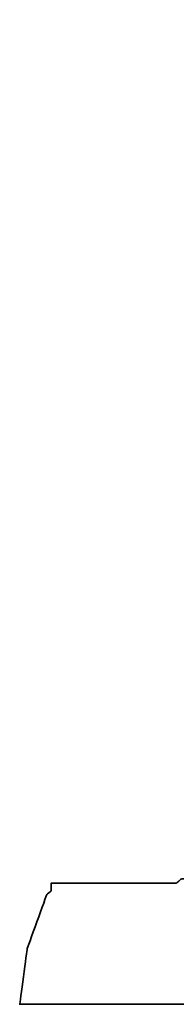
# Model space of a CAD drawing. Header units: millimetres. Extents: x -115 to 753, y -125 to 121.
# Tile 80 of 96: x 479.35 to 479.515, y 4.475 to 5.518. Entities that reach past the tile are written whole.
import ezdxf

# ---------------------------------------------------------------- set-up
doc = ezdxf.new("R2010")
doc.units = ezdxf.units.MM
doc.layers.add('DIM', color=4, linetype='Continuous')
doc.layers.add('layer 1', color=7, linetype='Continuous')

# ---------------------------------------------------------------- blocks, each defined once
blk = doc.blocks.new('TBI MOTION logo(完整正式版)')
at = {"layer": 'layer 1', "color": 22, "lineweight": 35}
blk.add_open_spline([(-40.59125, -7.943749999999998), (-40.59125, -7.943749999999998), (-40.97375, -7.943749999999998), (-40.97375, -7.943749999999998), (-40.97375, -7.943749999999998), (-40.97375, -7.943749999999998), (-41.38125, -7.943749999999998), (-41.38125, -7.943749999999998), (-41.38125, -7.943749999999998), (-41.38125, -7.943749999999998), (-41.54874999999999, -7.943749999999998), (-41.54874999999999, -7.943749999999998), (-41.54874999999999, -7.943749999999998), (-41.54874999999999, -7.943749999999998), (-41.59875, -7.943749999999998), (-41.59875, -7.943749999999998), (-41.59875, -7.943749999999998), (-41.59875, -7.943749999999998), (-41.88374999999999, -7.943749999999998), (-41.88374999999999, -7.943749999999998), (-41.88374999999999, -7.943749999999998), (-41.88374999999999, -7.943749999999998), (-41.90875, -7.91875), (-41.90875, -7.91875), (-41.90875, -7.91875), (-41.90875, -7.91875), (-42.19875, -7.871249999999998), (-42.19875, -7.871249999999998), (-42.19875, -7.871249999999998), (-42.19875, -7.871249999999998), (-42.43875, -7.82375), (-42.43875, -7.82375), (-42.43875, -7.82375), (-42.43875, -7.82375), (-42.45875, -7.82375), (-42.45875, -7.82375), (-42.45875, -7.82375), (-42.45875, -7.82375), (-42.48624999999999, -7.82375), (-42.48624999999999, -7.82375), (-42.48624999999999, -7.82375), (-42.48624999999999, -7.82375), (-42.67625, -7.723749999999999), (-42.67625, -7.723749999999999), (-42.67625, -7.723749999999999), (-42.67625, -7.723749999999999), (-42.70125, -7.70375), (-42.70125, -7.70375), (-42.70125, -7.70375), (-42.70125, -7.70375), (-42.72375, -7.678749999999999), (-42.72375, -7.678749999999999), (-42.72375, -7.678749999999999), (-42.72375, -7.678749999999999), (-42.86875, -7.488749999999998), (-42.86875, -7.488749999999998), (-42.86875, -7.488749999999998), (-42.86875, -7.488749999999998), (-42.89374999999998, -7.438749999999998), (-42.89374999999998, -7.438749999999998), (-42.89374999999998, -7.438749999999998), (-42.89374999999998, -7.438749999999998), (-42.91875, -7.388749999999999), (-42.91875, -7.388749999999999), (-42.91875, -7.388749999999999), (-42.91875, -7.388749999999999), (-42.93874999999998, -7.12875), (-42.93874999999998, -7.12875), (-42.93874999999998, -7.12875), (-42.93874999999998, -7.12875), (-42.96375, -7.103749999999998), (-42.96375, -7.103749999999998), (-42.96375, -7.103749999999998), (-42.96375, -7.103749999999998), (-42.96375, -7.053749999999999), (-42.96375, -7.053749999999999), (-42.96375, -7.053749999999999), (-42.96375, -7.053749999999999), (-42.96375, -7.00875), (-42.96375, -7.00875), (-42.96375, -7.00875), (-42.96375, -7.00875), (-42.91875, -6.69625), (-42.91875, -6.69625), (-42.91875, -6.69625), (-42.91875, -6.69625), (-42.91875, -6.62375), (-42.91875, -6.62375), (-42.91875, -6.62375), (-42.91875, -6.62375), (-42.91875, -6.59625), (-42.91875, -6.59625), (-42.91875, -6.59625), (-42.91875, -6.59625), (-42.91875, -6.57375), (-42.91875, -6.57375), (-42.91875, -6.57375), (-42.91875, -6.57375), (-42.91875, -6.528749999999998), (-42.91875, -6.528749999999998), (-42.91875, -6.528749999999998), (-42.91875, -6.528749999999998), (-42.89374999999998, -6.50375), (-42.89374999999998, -6.50375), (-42.89374999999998, -6.50375), (-42.89374999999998, -6.50375), (-42.84374999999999, -6.38375), (-42.84374999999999, -6.38375), (-42.84374999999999, -6.38375), (-42.84374999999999, -6.38375), (-42.84374999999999, -6.358749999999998), (-42.84374999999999, -6.358749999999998), (-42.84374999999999, -6.358749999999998), (-42.84374999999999, -6.358749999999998), (-42.74625, -6.143749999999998), (-42.74625, -6.143749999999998), (-42.74625, -6.143749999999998), (-42.74625, -6.143749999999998), (-42.70125, -5.853749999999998), (-42.70125, -5.853749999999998), (-42.70125, -5.853749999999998), (-42.70125, -5.853749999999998), (-42.60374999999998, -5.47125), (-42.60374999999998, -5.47125), (-42.60374999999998, -5.47125), (-42.60374999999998, -5.47125), (-42.60374999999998, -5.44875), (-42.60374999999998, -5.44875), (-42.60374999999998, -5.44875), (-42.60374999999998, -5.44875), (-42.38875, -4.678749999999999), (-42.38875, -4.678749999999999), (-42.38875, -4.678749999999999), (-42.38875, -4.678749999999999), (-42.36375, -4.653749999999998), (-42.36375, -4.653749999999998), (-42.36375, -4.653749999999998), (-42.36375, -4.653749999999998), (-42.12375, -3.69625), (-42.12375, -3.69625), (-42.12375, -3.69625), (-42.12375, -3.69625), (-42.12375, -3.67374), (-42.12375, -3.67374), (-42.12375, -3.67374), (-42.12375, -3.67374), (-41.78875, -2.593739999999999), (-41.78875, -2.593739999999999), (-41.78875, -2.593739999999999), (-41.78875, -2.593739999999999), (-41.18875, -0.19375), (-41.18875, -0.19375), (-41.18875, -0.19375), (-41.18875, -0.19375), (-40.54375, 2.20624), (-40.54375, 2.20624), (-40.54375, 2.20624), (-40.54375, 2.20624), (-40.25374999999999, 3.308749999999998), (-40.25374999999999, 3.308749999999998), (-40.25374999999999, 3.308749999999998), (-40.25374999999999, 3.308749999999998), (-39.98875, 4.27125), (-39.98875, 4.27125), (-39.98875, 4.27125), (-39.98875, 4.27125), (-39.77375, 5.131249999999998), (-39.77375, 5.131249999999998), (-39.77375, 5.131249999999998), (-39.77375, 5.131249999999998), (-39.67875, 5.47125), (-39.67875, 5.47125), (-39.67875, 5.47125), (-39.67875, 5.47125), (-39.60375, 5.756249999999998), (-39.60375, 5.756249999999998), (-39.60375, 5.756249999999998), (-39.60375, 5.756249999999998), (-39.60375, 5.78125), (-39.60375, 5.78125), (-39.60375, 5.78125), (-39.60375, 5.78125), (-39.50875, 5.97125), (-39.50875, 5.97125), (-39.50875, 5.97125), (-39.50875, 5.97125), (-39.50875, 6.138749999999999), (-39.50875, 6.138749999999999), (-39.50875, 6.138749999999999), (-39.50875, 6.138749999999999), (-39.48625, 6.166249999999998), (-39.48625, 6.166249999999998), (-39.48625, 6.166249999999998), (-39.48625, 6.166249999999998), (-39.46125, 6.286249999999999), (-39.46125, 6.286249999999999), (-39.46125, 6.286249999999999), (-39.46125, 6.286249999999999), (-39.46125, 6.426249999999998), (-39.46125, 6.426249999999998), (-39.46125, 6.426249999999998), (-39.46125, 6.426249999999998), (-39.41375, 6.426249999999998), (-39.41375, 6.426249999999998), (-39.41375, 6.426249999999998), (-39.41375, 6.426249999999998), (-39.29375, 6.69125), (-39.29375, 6.69125), (-39.29375, 6.69125), (-39.29375, 6.69125), (-39.26875, 6.741249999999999), (-39.26875, 6.741249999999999), (-39.26875, 6.741249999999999), (-39.26875, 6.741249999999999), (-39.24375, 6.76625), (-39.24375, 6.76625), (-39.24375, 6.76625), (-39.24375, 6.76625), (-38.98375, 7.006239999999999), (-38.98375, 7.006239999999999), (-38.98375, 7.006239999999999), (-38.98375, 7.006239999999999), (-38.95625, 7.026239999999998), (-38.95625, 7.026239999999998), (-38.95625, 7.026239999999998), (-38.95625, 7.026239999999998), (-38.78875, 7.126239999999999), (-38.78875, 7.126239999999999), (-38.78875, 7.126239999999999), (-38.78875, 7.126239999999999), (-38.76375, 7.126239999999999), (-38.76375, 7.126239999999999), (-38.76375, 7.126239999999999), (-38.76375, 7.126239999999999), (-38.74375, 7.126239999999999), (-38.74375, 7.126239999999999), (-38.74375, 7.126239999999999), (-38.74375, 7.126239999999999), (-38.52875, 7.171249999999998), (-38.52875, 7.171249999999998), (-38.52875, 7.171249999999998), (-38.52875, 7.171249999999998), (-38.52875, 7.196239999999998), (-38.52875, 7.196239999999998), (-38.52875, 7.196239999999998), (-38.52875, 7.196239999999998), (-38.50375, 7.196239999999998), (-38.50375, 7.196239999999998), (-38.50375, 7.196239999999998), (-38.50375, 7.196239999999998), (-38.26125, 7.21875), (-38.26125, 7.21875), (-38.26125, 7.21875), (-38.26125, 7.21875), (-38.23875000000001, 7.246239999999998), (-38.23875000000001, 7.246239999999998), (-38.23875000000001, 7.246239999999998), (-38.23875000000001, 7.246239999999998), (-38.21625, 7.246239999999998), (-38.21625, 7.246239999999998), (-38.21625, 7.246239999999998), (-38.21625, 7.246239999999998), (-38.18875, 7.246239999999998), (-38.18875, 7.246239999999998), (-38.18875, 7.246239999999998), (-38.18875, 7.246239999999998), (-37.90375, 7.246239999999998), (-37.90375, 7.246239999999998), (-37.90375, 7.246239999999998), (-37.90375, 7.246239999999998), (-37.85375, 7.246239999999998), (-37.85375, 7.246239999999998), (-37.85375, 7.246239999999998), (-37.85375, 7.246239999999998), (-37.75875, 7.246239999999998), (-37.75875, 7.246239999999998), (-37.75875, 7.246239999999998), (-37.75875, 7.246239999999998), (-37.42375, 7.246239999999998), (-37.42375, 7.246239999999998), (-37.42375, 7.246239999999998), (-37.42375, 7.246239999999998), (-37.08875, 7.246239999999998), (-37.08875, 7.246239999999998), (-37.08875, 7.246239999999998), (-37.08875, 7.246239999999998), (-37.06375, 7.246239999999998), (-37.06375, 7.246239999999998), (-37.06375, 7.246239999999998), (-37.06375, 7.246239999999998), (-37.06375, 7.266239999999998), (-37.06375, 7.266239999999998), (-37.06375, 7.266239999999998), (-37.06375, 7.266239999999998), (-37.03875, 7.291249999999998), (-37.03875, 7.291249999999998), (-37.03875, 7.291249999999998), (-37.03875, 7.291249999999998), (-37.03875, 7.31625), (-37.03875, 7.31625), (-37.03875, 7.31625), (-37.03875, 7.31625), (-36.94125, 7.676249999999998), (-36.94125, 7.676249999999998), (-36.94125, 7.676249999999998), (-36.94125, 7.676249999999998), (-36.86875, 7.98625), (-36.86875, 7.98625), (-36.86875, 7.98625), (-36.86875, 7.98625), (-36.98875000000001, 7.98625), (-36.98875000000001, 7.98625), (-36.98875000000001, 7.98625), (-36.98875000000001, 7.98625), (-37.42375, 7.98625), (-37.42375, 7.98625), (-37.42375, 7.98625), (-37.42375, 7.98625), (-37.94875, 7.98625), (-37.94875, 7.98625), (-37.94875, 7.98625), (-37.94875, 7.98625), (-38.57375, 7.98625), (-38.57375, 7.98625), (-38.57375, 7.98625), (-38.57375, 7.98625), (-39.29375, 7.98625), (-39.29375, 7.98625), (-39.29375, 7.98625), (-39.29375, 7.98625), (-40.82875, 7.98625), (-40.82875, 7.98625), (-40.82875, 7.98625), (-40.82875, 7.98625), (-42.36375, 7.98625), (-42.36375, 7.98625), (-42.36375, 7.98625), (-42.36375, 7.98625), (-43.08375, 7.98625), (-43.08375, 7.98625), (-43.08375, 7.98625), (-43.08375, 7.98625), (-43.70875, 7.98625), (-43.70875, 7.98625), (-43.70875, 7.98625), (-43.70875, 7.98625), (-44.23375, 7.98625), (-44.23375, 7.98625), (-44.23375, 7.98625), (-44.23375, 7.98625), (-44.66875, 7.98625), (-44.66875, 7.98625), (-44.66875, 7.98625), (-44.66875, 7.98625), (-44.88375, 7.98625), (-44.88375, 7.98625), (-44.88375, 7.98625), (-44.88375, 7.98625), (-44.90874999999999, 7.94125), (-44.90874999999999, 7.94125), (-44.90874999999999, 7.94125), (-44.90874999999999, 7.94125), (-44.90874999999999, 7.916249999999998), (-44.90874999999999, 7.916249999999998), (-44.90874999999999, 7.916249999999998), (-44.90874999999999, 7.916249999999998), (-45.00375, 7.55625), (-45.00375, 7.55625), (-45.00375, 7.55625), (-45.00375, 7.55625), (-45.05374999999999, 7.246239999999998), (-45.05374999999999, 7.246239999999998), (-45.05374999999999, 7.246239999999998), (-45.05374999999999, 7.246239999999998), (-44.61875, 7.246239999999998), (-44.61875, 7.246239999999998), (-44.61875, 7.246239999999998), (-44.61875, 7.246239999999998), (-44.11375, 7.246239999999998), (-44.11375, 7.246239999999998), (-44.11375, 7.246239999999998), (-44.11375, 7.246239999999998), (-43.99375, 7.246239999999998), (-43.99375, 7.246239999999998), (-43.99375, 7.246239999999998), (-43.99375, 7.246239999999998), (-43.94625, 7.246239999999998), (-43.94625, 7.246239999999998), (-43.94625, 7.246239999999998), (-43.94625, 7.246239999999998), (-43.92374, 7.246239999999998), (-43.92374, 7.246239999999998), (-43.92374, 7.246239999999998), (-43.92374, 7.246239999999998), (-43.65874999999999, 7.246239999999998), (-43.65874999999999, 7.246239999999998), (-43.65874999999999, 7.246239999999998), (-43.65874999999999, 7.246239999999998), (-43.63875, 7.21875), (-43.63875, 7.21875), (-43.63875, 7.21875), (-43.63875, 7.21875), (-43.46874999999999, 7.196239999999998), (-43.46874999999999, 7.196239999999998), (-43.46874999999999, 7.196239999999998), (-43.46874999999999, 7.196239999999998), (-43.39875, 7.196239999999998), (-43.39875, 7.196239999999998), (-43.39875, 7.196239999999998), (-43.39875, 7.196239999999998), (-43.37125, 7.171249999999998), (-43.37125, 7.171249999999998), (-43.37125, 7.171249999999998), (-43.37125, 7.171249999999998), (-43.34875, 7.171249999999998), (-43.34875, 7.171249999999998), (-43.34875, 7.171249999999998), (-43.34875, 7.171249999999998), (-43.20375, 7.126239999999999), (-43.20375, 7.126239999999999), (-43.20375, 7.126239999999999), (-43.20375, 7.126239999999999), (-43.05875, 7.076239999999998), (-43.05875, 7.076239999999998), (-43.05875, 7.076239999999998), (-43.05875, 7.076239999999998), (-43.01375, 7.076239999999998), (-43.01375, 7.076239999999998), (-43.01375, 7.076239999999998), (-43.01375, 7.076239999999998), (-42.98875, 7.026239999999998), (-42.98875, 7.026239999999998), (-42.98875, 7.026239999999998), (-42.98875, 7.026239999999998), (-42.79874999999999, 6.86125), (-42.79874999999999, 6.86125), (-42.79874999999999, 6.86125), (-42.79874999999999, 6.86125), (-42.77375, 6.81125), (-42.77375, 6.81125), (-42.77375, 6.81125), (-42.77375, 6.81125), (-42.74625, 6.76625), (-42.74625, 6.76625), (-42.74625, 6.76625), (-42.74625, 6.76625), (-42.72375, 6.47625), (-42.72375, 6.47625), (-42.72375, 6.47625), (-42.72375, 6.47625), (-42.70125, 6.45124), (-42.70125, 6.45124), (-42.70125, 6.45124), (-42.70125, 6.45124), (-42.70125, 6.426249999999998), (-42.70125, 6.426249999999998), (-42.70125, 6.426249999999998), (-42.70125, 6.426249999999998), (-42.72375, 6.40625), (-42.72375, 6.40625), (-42.72375, 6.40625), (-42.72375, 6.40625), (-42.74625, 5.97125), (-42.74625, 5.97125), (-42.74625, 5.97125), (-42.74625, 5.97125), (-42.74625, 5.94625), (-42.74625, 5.94625), (-42.74625, 5.94625), (-42.74625, 5.94625), (-42.74625, 5.926249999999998), (-42.74625, 5.926249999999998), (-42.74625, 5.926249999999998), (-42.74625, 5.926249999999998), (-42.77375, 5.876249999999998), (-42.77375, 5.876249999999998), (-42.77375, 5.876249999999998), (-42.77375, 5.876249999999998), (-42.81875, 5.80625), (-42.81875, 5.80625), (-42.81875, 5.80625), (-42.81875, 5.80625), (-42.86875, 5.63625), (-42.86875, 5.63625), (-42.86875, 5.63625), (-42.86875, 5.63625), (-42.91875, 5.39625), (-42.91875, 5.39625), (-42.91875, 5.39625), (-42.91875, 5.39625), (-42.91875, 5.37124), (-42.91875, 5.37124), (-42.91875, 5.37124), (-42.91875, 5.37124), (-43.01375, 5.10874), (-43.01375, 5.10874), (-43.01375, 5.10874), (-43.01375, 5.10874), (-43.10875, 4.771239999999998), (-43.10875, 4.771239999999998), (-43.10875, 4.771239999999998), (-43.10875, 4.771239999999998), (-43.29875, 3.956249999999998), (-43.29875, 3.956249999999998), (-43.29875, 3.956249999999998), (-43.29875, 3.956249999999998), (-43.58875, 2.951249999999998), (-43.58875, 2.951249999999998), (-43.58875, 2.951249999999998), (-43.58875, 2.951249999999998), (-43.87375, 1.87125), (-43.87375, 1.87125), (-43.87375, 1.87125), (-43.87375, 1.87125), (-44.52625, -0.50374), (-44.52625, -0.50374), (-44.52625, -0.50374), (-44.52625, -0.50374), (-45.14874999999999, -2.853749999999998), (-45.14874999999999, -2.853749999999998), (-45.14874999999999, -2.853749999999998), (-45.14874999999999, -2.853749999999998), (-45.43375, -3.95875), (-45.43375, -3.95875), (-45.43375, -3.95875), (-45.43375, -3.95875), (-45.69874999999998, -4.96875), (-45.69874999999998, -4.96875), (-45.69874999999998, -4.96875), (-45.69874999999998, -4.96875), (-45.91375, -5.78375), (-45.91375, -5.78375), (-45.91375, -5.78375), (-45.91375, -5.78375), (-46.01374999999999, -6.11875), (-46.01374999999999, -6.11875), (-46.01374999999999, -6.11875), (-46.01374999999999, -6.11875), (-46.01374999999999, -6.143749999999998), (-46.01374999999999, -6.143749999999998), (-46.01374999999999, -6.143749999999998), (-46.01374999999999, -6.143749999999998), (-46.10875, -6.40875), (-46.10875, -6.40875), (-46.10875, -6.40875), (-46.10875, -6.40875), (-46.15375, -6.648749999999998), (-46.15375, -6.648749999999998), (-46.15375, -6.648749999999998), (-46.15375, -6.648749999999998), (-46.20375, -6.83875), (-46.20375, -6.83875), (-46.20375, -6.83875), (-46.20375, -6.83875), (-46.22874999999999, -6.933749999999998), (-46.22874999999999, -6.933749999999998), (-46.22874999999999, -6.933749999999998), (-46.22874999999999, -6.933749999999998), (-46.22874999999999, -7.07875), (-46.22874999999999, -7.07875), (-46.22874999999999, -7.07875), (-46.22874999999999, -7.07875), (-46.27374999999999, -7.07875), (-46.27374999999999, -7.07875), (-46.27374999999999, -7.07875), (-46.27374999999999, -7.07875), (-46.39375, -7.34375), (-46.39375, -7.34375), (-46.39375, -7.34375), (-46.39375, -7.34375), (-46.39375, -7.36875), (-46.39375, -7.36875), (-46.39375, -7.36875), (-46.39375, -7.36875), (-46.42125, -7.388749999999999), (-46.42125, -7.388749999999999), (-46.42125, -7.388749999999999), (-46.42125, -7.388749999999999), (-46.68375, -7.678749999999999), (-46.68375, -7.678749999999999), (-46.68375, -7.678749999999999), (-46.68375, -7.678749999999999), (-46.70875, -7.70375), (-46.70875, -7.70375), (-46.70875, -7.70375), (-46.70875, -7.70375), (-46.75374999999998, -7.723749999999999), (-46.75374999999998, -7.723749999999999), (-46.75374999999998, -7.723749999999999), (-46.75374999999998, -7.723749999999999), (-47.08874999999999, -7.871249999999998), (-47.08874999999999, -7.871249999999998), (-47.08874999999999, -7.871249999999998), (-47.08874999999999, -7.871249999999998), (-47.11625, -7.871249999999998), (-47.11625, -7.871249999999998), (-47.11625, -7.871249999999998), (-47.11625, -7.871249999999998), (-47.13875, -7.893749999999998), (-47.13875, -7.893749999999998), (-47.13875, -7.893749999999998), (-47.13875, -7.893749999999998), (-47.56874999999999, -7.91875), (-47.56874999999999, -7.91875), (-47.56874999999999, -7.91875), (-47.56874999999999, -7.91875), (-47.59624999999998, -7.943749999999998), (-47.59624999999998, -7.943749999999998), (-47.59624999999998, -7.943749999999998), (-47.59624999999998, -7.943749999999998), (-47.64375, -7.943749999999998), (-47.64375, -7.943749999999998), (-47.64375, -7.943749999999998), (-47.64375, -7.943749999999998), (-47.73625, -7.943749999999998), (-47.73625, -7.943749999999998), (-47.73625, -7.943749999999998), (-47.73625, -7.943749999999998), (-48.07375, -7.943749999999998), (-48.07375, -7.943749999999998), (-48.07375, -7.943749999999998), (-48.07375, -7.943749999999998), (-48.36125, -7.943749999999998), (-48.36125, -7.943749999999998), (-48.36125, -7.943749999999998), (-48.36125, -7.943749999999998), (-48.36125, -7.966249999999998), (-48.36125, -7.966249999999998), (-48.36125, -7.966249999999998), (-48.36125, -7.966249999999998), (-48.36125, -7.991249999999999), (-48.36125, -7.991249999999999), (-48.36125, -7.991249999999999), (-48.36125, -7.991249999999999), (-48.38875, -8.013749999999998), (-48.38875, -8.013749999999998), (-48.38875, -8.013749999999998), (-48.38875, -8.013749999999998), (-48.50875, -8.34875), (-48.50875, -8.34875), (-48.50875, -8.34875), (-48.50875, -8.34875), (-48.55375, -8.68625), (-48.55375, -8.68625), (-48.55375, -8.68625), (-48.55375, -8.68625), (-48.45875, -8.68625), (-48.45875, -8.68625), (-48.45875, -8.68625), (-48.45875, -8.68625), (-48.07375, -8.68625), (-48.07375, -8.68625), (-48.07375, -8.68625), (-48.07375, -8.68625), (-47.52374999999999, -8.68625), (-47.52374999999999, -8.68625), (-47.52374999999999, -8.68625), (-47.52374999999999, -8.68625), (-46.92375, -8.68625), (-46.92375, -8.68625), (-46.92375, -8.68625), (-46.92375, -8.68625), (-46.25375, -8.68625), (-46.25375, -8.68625), (-46.25375, -8.68625), (-46.25375, -8.68625), (-46.20375, -8.68625), (-46.20375, -8.68625), (-46.20375, -8.68625), (-46.20375, -8.68625), (-44.71375, -8.68625), (-44.71375, -8.68625), (-44.71375, -8.68625), (-44.71375, -8.68625), (-43.22874999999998, -8.68625), (-43.22874999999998, -8.68625), (-43.22874999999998, -8.68625), (-43.22874999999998, -8.68625), (-42.55875, -8.68625), (-42.55875, -8.68625), (-42.55875, -8.68625), (-42.55875, -8.68625), (-42.50874999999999, -8.68625), (-42.50874999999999, -8.68625), (-42.50874999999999, -8.68625), (-42.50874999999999, -8.68625), (-41.93375, -8.68625), (-41.93375, -8.68625), (-41.93375, -8.68625), (-41.93375, -8.68625), (-41.38125, -8.68625), (-41.38125, -8.68625), (-41.38125, -8.68625), (-41.38125, -8.68625), (-40.97375, -8.68625), (-40.97375, -8.68625), (-40.97375, -8.68625), (-40.97375, -8.68625), (-40.78125, -8.68625), (-40.78125, -8.68625), (-40.78125, -8.68625), (-40.78125, -8.68625), (-40.78125, -8.638749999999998), (-40.78125, -8.638749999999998), (-40.78125, -8.638749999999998), (-40.78125, -8.638749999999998), (-40.75874999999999, -8.638749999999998), (-40.75874999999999, -8.638749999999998), (-40.75874999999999, -8.638749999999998), (-40.75874999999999, -8.638749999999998), (-40.66374999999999, -8.27875), (-40.66374999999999, -8.27875), (-40.66374999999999, -8.27875), (-40.66374999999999, -8.27875), (-40.59125, -7.943749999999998), (-40.59125, -7.943749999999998)], degree=3, knots=[0, 0, 0, 0, 0.0055865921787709, 0.0055865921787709, 0.0055865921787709, 0.0055866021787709, 0.0111731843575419, 0.0111731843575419, 0.0111731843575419, 0.0111731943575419, 0.0167597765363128, 0.0167597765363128, 0.0167597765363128, 0.0167597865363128, 0.0223463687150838, 0.0223463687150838, 0.0223463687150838, 0.0223463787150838, 0.0279329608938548, 0.0279329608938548, 0.0279329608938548, 0.0279329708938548, 0.0335195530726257, 0.0335195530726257, 0.0335195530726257, 0.0335195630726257, 0.0391061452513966, 0.0391061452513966, 0.0391061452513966, 0.0391061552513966, 0.0446927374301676, 0.0446927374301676, 0.0446927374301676, 0.0446927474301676, 0.0502793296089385, 0.0502793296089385, 0.0502793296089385, 0.0502793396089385, 0.0558659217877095, 0.0558659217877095, 0.0558659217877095, 0.0558659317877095, 0.0614525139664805, 0.0614525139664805, 0.0614525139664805, 0.0614525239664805, 0.0670391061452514, 0.0670391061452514, 0.0670391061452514, 0.0670391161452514, 0.0726256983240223, 0.0726256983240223, 0.0726256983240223, 0.0726257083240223, 0.0782122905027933, 0.0782122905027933, 0.0782122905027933, 0.0782123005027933, 0.0837988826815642, 0.0837988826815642, 0.0837988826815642, 0.0837988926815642, 0.0893854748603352, 0.0893854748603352, 0.0893854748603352, 0.0893854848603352, 0.0949720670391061, 0.0949720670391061, 0.0949720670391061, 0.0949720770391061, 0.1005586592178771, 0.1005586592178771, 0.1005586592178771, 0.1005586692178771, 0.106145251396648, 0.106145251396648, 0.106145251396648, 0.106145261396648, 0.1117318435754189, 0.1117318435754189, 0.1117318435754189, 0.1117318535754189, 0.1173184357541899, 0.1173184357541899, 0.1173184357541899, 0.1173184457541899, 0.1229050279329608, 0.1229050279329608, 0.1229050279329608, 0.1229050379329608, 0.1284916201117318, 0.1284916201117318, 0.1284916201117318, 0.1284916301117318, 0.1340782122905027, 0.1340782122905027, 0.1340782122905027, 0.1340782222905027, 0.1396648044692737, 0.1396648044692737, 0.1396648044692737, 0.1396648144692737, 0.1452513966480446, 0.1452513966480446, 0.1452513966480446, 0.1452514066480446, 0.1508379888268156, 0.1508379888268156, 0.1508379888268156, 0.1508379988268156, 0.1564245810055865, 0.1564245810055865, 0.1564245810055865, 0.1564245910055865, 0.1620111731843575, 0.1620111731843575, 0.1620111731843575, 0.1620111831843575, 0.1675977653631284, 0.1675977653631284, 0.1675977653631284, 0.1675977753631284, 0.1731843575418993, 0.1731843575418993, 0.1731843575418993, 0.1731843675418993, 0.1787709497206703, 0.1787709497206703, 0.1787709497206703, 0.1787709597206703, 0.1843575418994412, 0.1843575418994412, 0.1843575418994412, 0.1843575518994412, 0.1899441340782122, 0.1899441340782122, 0.1899441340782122, 0.1899441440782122, 0.1955307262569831, 0.1955307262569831, 0.1955307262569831, 0.1955307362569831, 0.2011173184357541, 0.2011173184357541, 0.2011173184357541, 0.2011173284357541, 0.206703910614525, 0.206703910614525, 0.206703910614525, 0.206703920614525, 0.2122905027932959, 0.2122905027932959, 0.2122905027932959, 0.2122905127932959, 0.2178770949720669, 0.2178770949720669, 0.2178770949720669, 0.2178771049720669, 0.2234636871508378, 0.2234636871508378, 0.2234636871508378, 0.2234636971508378, 0.2290502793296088, 0.2290502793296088, 0.2290502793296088, 0.2290502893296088, 0.2346368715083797, 0.2346368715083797, 0.2346368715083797, 0.2346368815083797, 0.2402234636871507, 0.2402234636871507, 0.2402234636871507, 0.2402234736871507, 0.2458100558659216, 0.2458100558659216, 0.2458100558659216, 0.2458100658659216, 0.2513966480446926, 0.2513966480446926, 0.2513966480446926, 0.2513966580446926, 0.2569832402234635, 0.2569832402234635, 0.2569832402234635, 0.2569832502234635, 0.2625698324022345, 0.2625698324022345, 0.2625698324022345, 0.2625698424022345, 0.2681564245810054, 0.2681564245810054, 0.2681564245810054, 0.2681564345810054, 0.2737430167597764, 0.2737430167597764, 0.2737430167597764, 0.2737430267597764, 0.2793296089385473, 0.2793296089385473, 0.2793296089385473, 0.2793296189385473, 0.2849162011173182, 0.2849162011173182, 0.2849162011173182, 0.2849162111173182, 0.2905027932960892, 0.2905027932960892, 0.2905027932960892, 0.2905028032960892, 0.2960893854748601, 0.2960893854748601, 0.2960893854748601, 0.29608939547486, 0.3016759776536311, 0.3016759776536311, 0.3016759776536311, 0.3016759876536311, 0.3072625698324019, 0.3072625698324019, 0.3072625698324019, 0.3072625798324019, 0.312849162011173, 0.312849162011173, 0.312849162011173, 0.312849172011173, 0.3184357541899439, 0.3184357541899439, 0.3184357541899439, 0.3184357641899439, 0.3240223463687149, 0.3240223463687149, 0.3240223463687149, 0.3240223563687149, 0.3296089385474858, 0.3296089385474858, 0.3296089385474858, 0.3296089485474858, 0.3351955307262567, 0.3351955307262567, 0.3351955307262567, 0.3351955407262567, 0.3407821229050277, 0.3407821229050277, 0.3407821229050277, 0.3407821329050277, 0.3463687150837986, 0.3463687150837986, 0.3463687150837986, 0.3463687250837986, 0.3519553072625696, 0.3519553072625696, 0.3519553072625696, 0.3519553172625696, 0.3575418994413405, 0.3575418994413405, 0.3575418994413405, 0.3575419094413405, 0.3631284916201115, 0.3631284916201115, 0.3631284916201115, 0.3631285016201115, 0.3687150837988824, 0.3687150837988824, 0.3687150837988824, 0.3687150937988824, 0.3743016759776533, 0.3743016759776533, 0.3743016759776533, 0.3743016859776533, 0.3798882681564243, 0.3798882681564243, 0.3798882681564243, 0.3798882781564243, 0.3854748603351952, 0.3854748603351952, 0.3854748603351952, 0.3854748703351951, 0.3910614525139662, 0.3910614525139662, 0.3910614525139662, 0.3910614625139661, 0.3966480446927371, 0.3966480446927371, 0.3966480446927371, 0.3966480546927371, 0.4022346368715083, 0.4022346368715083, 0.4022346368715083, 0.4022346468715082, 0.407821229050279, 0.407821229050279, 0.407821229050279, 0.407821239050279, 0.4134078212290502, 0.4134078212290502, 0.4134078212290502, 0.4134078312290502, 0.4189944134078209, 0.4189944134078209, 0.4189944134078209, 0.4189944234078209, 0.4245810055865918, 0.4245810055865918, 0.4245810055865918, 0.4245810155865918, 0.4301675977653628, 0.4301675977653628, 0.4301675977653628, 0.4301676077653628, 0.4357541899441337, 0.4357541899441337, 0.4357541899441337, 0.4357541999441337, 0.4413407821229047, 0.4413407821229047, 0.4413407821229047, 0.4413407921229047, 0.4469273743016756, 0.4469273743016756, 0.4469273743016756, 0.4469273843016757, 0.4525139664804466, 0.4525139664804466, 0.4525139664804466, 0.4525139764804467, 0.4581005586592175, 0.4581005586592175, 0.4581005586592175, 0.4581005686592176, 0.4636871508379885, 0.4636871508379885, 0.4636871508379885, 0.4636871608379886, 0.4692737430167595, 0.4692737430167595, 0.4692737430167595, 0.4692737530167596, 0.4748603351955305, 0.4748603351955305, 0.4748603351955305, 0.4748603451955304, 0.4804469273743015, 0.4804469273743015, 0.4804469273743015, 0.4804469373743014, 0.4860335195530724, 0.4860335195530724, 0.4860335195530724, 0.4860335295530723, 0.4916201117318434, 0.4916201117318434, 0.4916201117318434, 0.4916201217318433, 0.4972067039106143, 0.4972067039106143, 0.4972067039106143, 0.4972067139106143, 0.5027932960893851, 0.5027932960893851, 0.5027932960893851, 0.5027933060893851, 0.508379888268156, 0.508379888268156, 0.508379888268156, 0.508379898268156, 0.513966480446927, 0.513966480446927, 0.513966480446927, 0.5139664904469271, 0.519553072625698, 0.519553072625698, 0.519553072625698, 0.5195530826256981, 0.525139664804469, 0.525139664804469, 0.525139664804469, 0.525139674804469, 0.53072625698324, 0.53072625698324, 0.53072625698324, 0.5307262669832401, 0.536312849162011, 0.536312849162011, 0.536312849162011, 0.5363128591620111, 0.541899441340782, 0.541899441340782, 0.541899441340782, 0.5418994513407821, 0.547486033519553, 0.547486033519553, 0.547486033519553, 0.547486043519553, 0.553072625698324, 0.553072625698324, 0.553072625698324, 0.5530726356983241, 0.558659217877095, 0.558659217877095, 0.558659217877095, 0.558659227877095, 0.564245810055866, 0.564245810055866, 0.564245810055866, 0.564245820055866, 0.569832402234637, 0.569832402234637, 0.569832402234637, 0.5698324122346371, 0.575418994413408, 0.575418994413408, 0.575418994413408, 0.575419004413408, 0.581005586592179, 0.581005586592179, 0.581005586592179, 0.581005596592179, 0.58659217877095, 0.58659217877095, 0.58659217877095, 0.58659218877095, 0.592178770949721, 0.592178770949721, 0.592178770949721, 0.5921787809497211, 0.5977653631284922, 0.5977653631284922, 0.5977653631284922, 0.5977653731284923, 0.603351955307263, 0.603351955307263, 0.603351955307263, 0.603351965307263, 0.608938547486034, 0.608938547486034, 0.608938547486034, 0.608938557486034, 0.6145251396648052, 0.6145251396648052, 0.6145251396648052, 0.6145251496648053, 0.6201117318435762, 0.6201117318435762, 0.6201117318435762, 0.6201117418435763, 0.6256983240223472, 0.6256983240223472, 0.6256983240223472, 0.6256983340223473, 0.631284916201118, 0.631284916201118, 0.631284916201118, 0.631284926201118, 0.6368715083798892, 0.6368715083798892, 0.6368715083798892, 0.6368715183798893, 0.6424581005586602, 0.6424581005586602, 0.6424581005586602, 0.6424581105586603, 0.6480446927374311, 0.6480446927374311, 0.6480446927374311, 0.6480447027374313, 0.6536312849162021, 0.6536312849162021, 0.6536312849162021, 0.6536312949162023, 0.6592178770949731, 0.6592178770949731, 0.6592178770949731, 0.6592178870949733, 0.6648044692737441, 0.6648044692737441, 0.6648044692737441, 0.6648044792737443, 0.6703910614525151, 0.6703910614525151, 0.6703910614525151, 0.6703910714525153, 0.6759776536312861, 0.6759776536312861, 0.6759776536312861, 0.6759776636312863, 0.6815642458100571, 0.6815642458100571, 0.6815642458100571, 0.6815642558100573, 0.687150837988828, 0.687150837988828, 0.687150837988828, 0.687150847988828, 0.6927374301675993, 0.6927374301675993, 0.6927374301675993, 0.6927374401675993, 0.69832402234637, 0.69832402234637, 0.69832402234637, 0.69832403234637, 0.703910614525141, 0.703910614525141, 0.703910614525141, 0.703910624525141, 0.7094972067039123, 0.7094972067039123, 0.7094972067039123, 0.7094972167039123, 0.715083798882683, 0.715083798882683, 0.715083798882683, 0.715083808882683, 0.7206703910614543, 0.7206703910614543, 0.7206703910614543, 0.7206704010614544, 0.7262569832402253, 0.7262569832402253, 0.7262569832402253, 0.7262569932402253, 0.731843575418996, 0.731843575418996, 0.731843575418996, 0.731843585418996, 0.7374301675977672, 0.7374301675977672, 0.7374301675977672, 0.7374301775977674, 0.7430167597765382, 0.7430167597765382, 0.7430167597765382, 0.7430167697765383, 0.7486033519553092, 0.7486033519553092, 0.7486033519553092, 0.7486033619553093, 0.75418994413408, 0.75418994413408, 0.75418994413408, 0.75418995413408, 0.7597765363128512, 0.7597765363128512, 0.7597765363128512, 0.7597765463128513, 0.7653631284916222, 0.7653631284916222, 0.7653631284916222, 0.7653631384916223, 0.770949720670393, 0.770949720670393, 0.770949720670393, 0.770949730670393, 0.7765363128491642, 0.7765363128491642, 0.7765363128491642, 0.7765363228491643, 0.7821229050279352, 0.7821229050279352, 0.7821229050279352, 0.7821229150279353, 0.787709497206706, 0.787709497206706, 0.787709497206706, 0.787709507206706, 0.7932960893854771, 0.7932960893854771, 0.7932960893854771, 0.7932960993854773, 0.798882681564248, 0.798882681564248, 0.798882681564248, 0.798882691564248, 0.8044692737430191, 0.8044692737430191, 0.8044692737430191, 0.8044692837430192, 0.8100558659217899, 0.8100558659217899, 0.8100558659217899, 0.81005587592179, 0.8156424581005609, 0.8156424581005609, 0.8156424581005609, 0.815642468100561, 0.8212290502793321, 0.8212290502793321, 0.8212290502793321, 0.8212290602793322, 0.8268156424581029, 0.8268156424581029, 0.8268156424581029, 0.826815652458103, 0.8324022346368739, 0.8324022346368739, 0.8324022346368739, 0.832402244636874, 0.8379888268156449, 0.8379888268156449, 0.8379888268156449, 0.837988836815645, 0.8435754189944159, 0.8435754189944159, 0.8435754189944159, 0.843575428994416, 0.8491620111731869, 0.8491620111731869, 0.8491620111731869, 0.849162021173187, 0.8547486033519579, 0.8547486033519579, 0.8547486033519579, 0.854748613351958, 0.8603351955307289, 0.8603351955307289, 0.8603351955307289, 0.860335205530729, 0.8659217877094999, 0.8659217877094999, 0.8659217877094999, 0.8659217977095, 0.8715083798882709, 0.8715083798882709, 0.8715083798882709, 0.871508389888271, 0.8770949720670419, 0.8770949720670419, 0.8770949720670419, 0.877094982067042, 0.8826815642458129, 0.8826815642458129, 0.8826815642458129, 0.882681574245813, 0.888268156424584, 0.888268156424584, 0.888268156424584, 0.8882681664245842, 0.8938547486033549, 0.8938547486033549, 0.8938547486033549, 0.893854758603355, 0.8994413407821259, 0.8994413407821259, 0.8994413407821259, 0.899441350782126, 0.9050279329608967, 0.9050279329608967, 0.9050279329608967, 0.9050279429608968, 0.9106145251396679, 0.9106145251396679, 0.9106145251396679, 0.910614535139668, 0.9162011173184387, 0.9162011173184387, 0.9162011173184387, 0.9162011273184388, 0.9217877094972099, 0.9217877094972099, 0.9217877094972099, 0.92178771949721, 0.9273743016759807, 0.9273743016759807, 0.9273743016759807, 0.9273743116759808, 0.9329608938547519, 0.9329608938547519, 0.9329608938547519, 0.932960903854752, 0.9385474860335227, 0.9385474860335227, 0.9385474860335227, 0.9385474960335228, 0.944134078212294, 0.944134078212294, 0.944134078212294, 0.9441340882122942, 0.9497206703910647, 0.9497206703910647, 0.9497206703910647, 0.9497206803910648, 0.9553072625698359, 0.9553072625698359, 0.9553072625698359, 0.955307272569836, 0.960893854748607, 0.960893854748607, 0.960893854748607, 0.9608938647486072, 0.9664804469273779, 0.9664804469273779, 0.9664804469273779, 0.966480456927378, 0.972067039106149, 0.972067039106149, 0.972067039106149, 0.9720670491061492, 0.9776536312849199, 0.9776536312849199, 0.9776536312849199, 0.97765364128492, 0.9832402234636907, 0.9832402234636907, 0.9832402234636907, 0.9832402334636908, 0.988826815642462, 0.988826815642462, 0.988826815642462, 0.9888268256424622, 0.9944134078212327, 0.9944134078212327, 0.9944134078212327, 0.9944134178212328, 1, 1, 1, 1], dxfattribs=at)

msp = doc.modelspace()

# ---------------------------------------------------------------- block references
at = {"layer": 'DIM', "xscale": 0.1729727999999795, "yscale": 0.1729727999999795, "zscale": 0.1729727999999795}
msp.add_blockref('TBI MOTION logo(完整正式版)', (487.7485377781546, 5.97700432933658), dxfattribs=at)

doc.saveas('drawing.dxf')
